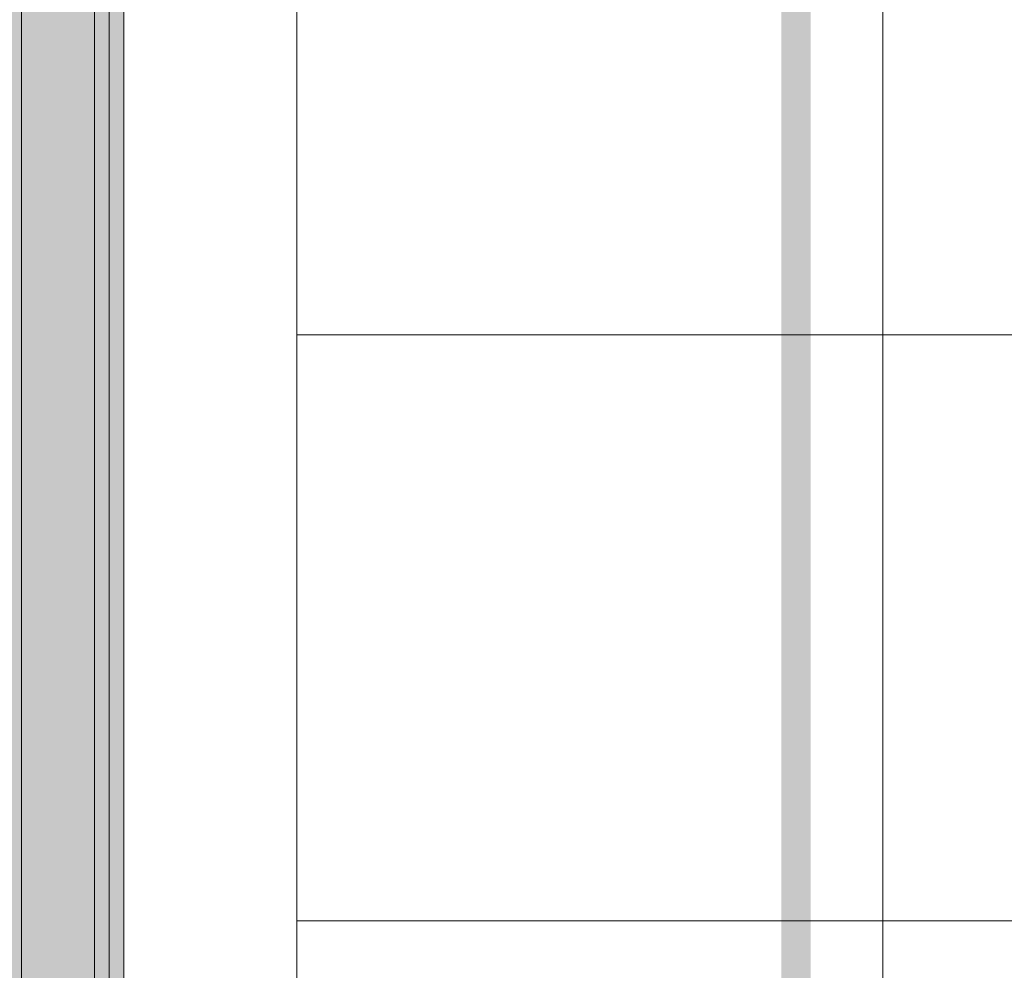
# Model space of a CAD drawing. Extents: x -620 to 300, y 62 to 1112.
# Tile 47 of 226: x -449 to -429, y 239 to 258. Entities that reach past the tile are written whole.
import ezdxf

# ---------------------------------------------------------------- set-up
doc = ezdxf.new("R2010")
doc.units = 0
doc.layers.get('0').update_dxf_attribs({"lineweight": 13})
for name, color, linetype, lineweight, true_color in [('00_E_ST_Handlaufleuchte_Leerrohre_Terrasse', 6, 'Continuous', 25, 0xff00ff), ('30 -33 Aussenwände- 7 Fassade_ Elemente', 7, 'Continuous', 9, 0x00aacc), ('30 -34 Innenwände- 6 Elemente', 7, 'Continuous', 9, 0xff6633), ('30 -36 Dächer- 3 Dachbeläge', 7, 'Continuous', 15, 0x9999ff), ('30 -36 Dächer- 4 Dachbekleidungen', 7, 'Continuous', 9, 0xccccff), ('60- 61 allgemeine Ausstattung- 4 Terrassen', 9, 'Continuous', 9, 0x808080)]:
    doc.layers.add(name, color=color, linetype=linetype, lineweight=lineweight, true_color=true_color)

# ---------------------------------------------------------------- blocks, each defined once
blk = doc.blocks.new('Referenz-A06CPVSGL0')
at = {"layer": '30 -33 Aussenwände- 7 Fassade_ Elemente', "color": 0, "linetype": 'Continuous', "ltscale": 0.13}
for p, q in [((-447.779, 220.253), (-447.779, 372.513)), ((-447.779, 372.513), (-447.779, 211.653)), ((-443.639, 372.513), (-443.639, 220.253))]:
    blk.add_line(p, q, dxfattribs=at)
at = {"layer": '30 -34 Innenwände- 6 Elemente', "color": 0, "linetype": 'Continuous', "ltscale": 0.13}
blk.add_line((-447.779, 211.653), (-447.779, 372.513), dxfattribs=at)
at = {"layer": '30 -36 Dächer- 3 Dachbeläge', "color": 0, "linetype": 'Continuous', "ltscale": 0.15}
blk.add_line((-447.179, 211.053), (-447.179, 376.053), dxfattribs=at)
at = {"layer": '30 -36 Dächer- 3 Dachbeläge', "color": 0, "lineweight": 0}
for points in [[(-450.179, 214.053), (-450.179, 376.053), (-447.179, 211.053)], [(-447.179, 211.053), (-450.179, 376.053), (-447.179, 376.053)]]:
    blk.add_solid(points, dxfattribs=at)
at = {"layer": '30 -36 Dächer- 4 Dachbekleidungen', "color": 0, "linetype": 'Continuous', "ltscale": 0.13}
for p, q in [((-449.279, 376.053), (-449.279, 213.153)), ((-447.479, 211.353), (-447.479, 376.053))]:
    blk.add_line(p, q, dxfattribs=at)
at = {"layer": '60- 61 allgemeine Ausstattung- 4 Terrassen', "color": 0}
for p, q in [((-431.639, 211.653), (-431.639, 372.513)), ((-443.639, 251.853), (-138.159, 251.853)), ((-443.639, 239.853), (-138.159, 239.853))]:
    blk.add_line(p, q, dxfattribs=at)
blk = doc.blocks.new('Polylinie-A06CPVWKL0')
at = {"color": 0, "linetype": 'ByBlock', "lineweight": -2, "ltscale": 0.25}
blk.add_solid([(-433.121, 224.247), (-433.721, 224.247), (-433.121, 361.758), (-433.721, 361.51)], dxfattribs=at)

msp = doc.modelspace()

# ---------------------------------------------------------------- block references
at = {"color": 8, "lineweight": 13, "ltscale": 0.13, "true_color": 0x808080}
msp.add_blockref('Referenz-A06CPVSGL0', (0, 0), dxfattribs=at)
at = {"layer": '00_E_ST_Handlaufleuchte_Leerrohre_Terrasse', "color": 6, "ltscale": 0.25, "true_color": 0xff00ff}
msp.add_blockref('Polylinie-A06CPVWKL0', (0, 0), dxfattribs=at)

doc.saveas('drawing.dxf')
